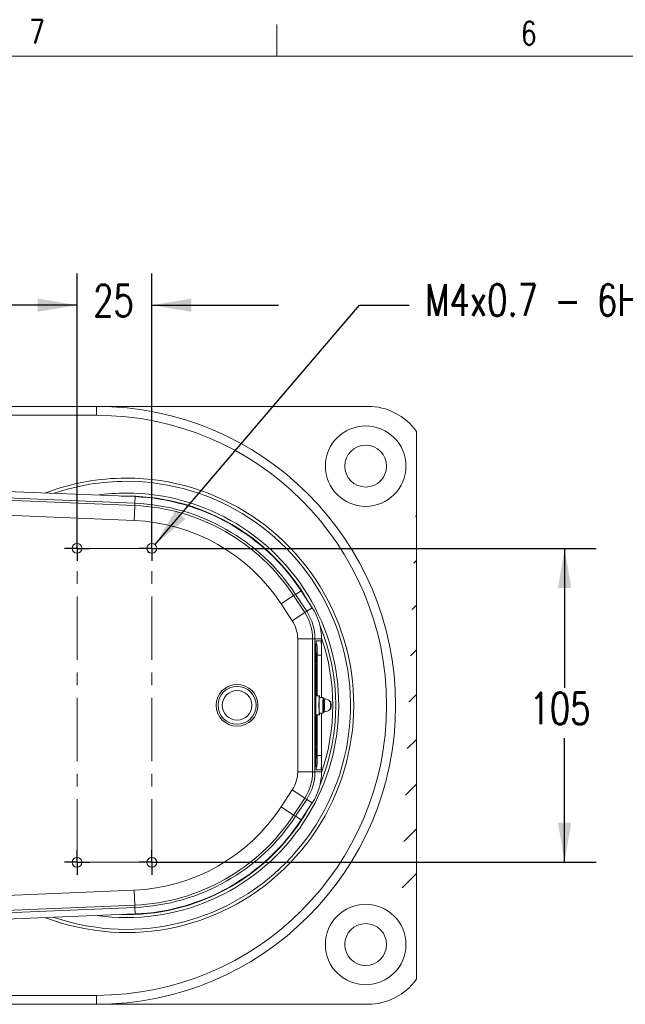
# Model space of a CAD drawing. Extents: x 13 to 426, y 7 to 274.
# Tile 13 of 17: x 90 to 151, y 175 to 274. Entities that reach past the tile are written whole.
import ezdxf

# ---------------------------------------------------------------- set-up
doc = ezdxf.new("R2010")
doc.units = 0
doc.header["$MEASUREMENT"] = 0
doc.header["$PDSIZE"] = -1
doc.linetypes.add('CENTER', pattern=[10.16, 6.35, -1.27, 1.27, -1.27])
doc.styles.add('SLDTEXTSTYLE0', font='SIMPLEX', dxfattribs={"width": 0.75})
doc.dimstyles.new('SLDDIMSTYLE0', dxfattribs={"dimtxt": 4.233333, "dimasz": 3.9624, "dimexe": 3.175, "dimexo": 0.0625, "dimgap": 1.058333, "dimtad": 0, "dimtih": 1, "dimtoh": 1, "dimdec": 0, "dimlfac": 3.333333, "dimzin": 12, "dimdsep": 46, "dimtxsty": 'Standard', "dimsah": 1, "dimcen": 0.09, "dimclrd": 7, "dimclre": 7, "dimclrt": 7, "dimadec": 0, "dimazin": 0, "dimtfac": 1, "dimtdec": 4, "dimtofl": 0, "dimtmove": 0, "dimatfit": 3, "dimfxl": 1, "dimtolj": 1, "dimtzin": 12, "dimarcsym": 0})
doc.dimstyles.new('SLDDIMSTYLE1', dxfattribs={"dimtxt": 4.233333, "dimasz": 3.9624, "dimexe": 3.175, "dimexo": 0.0625, "dimgap": 1.058333, "dimtad": 0, "dimtih": 1, "dimtoh": 1, "dimdec": 0, "dimlfac": 3.333333, "dimzin": 12, "dimdsep": 46, "dimtxsty": 'Standard', "dimsah": 1, "dimcen": 0.09, "dimclrd": 7, "dimclre": 7, "dimclrt": 7, "dimadec": 0, "dimazin": 0, "dimtfac": 1, "dimtdec": 4, "dimtofl": 0, "dimtmove": 0, "dimatfit": 3, "dimfxl": 1, "dimtolj": 1, "dimtzin": 12, "dimarcsym": 0})

# ---------------------------------------------------------------- blocks, each defined once
blk = doc.blocks.new('*D0')
at = {"color": 7}
for p, q in [((95.878, 222.198), (95.878, 248.505)), ((103.378, 222.198), (103.378, 248.505)), ((95.878, 245.33), (83.178, 245.33)), ((103.378, 245.33), (116.078, 245.33))]:
    blk.add_line(p, q, dxfattribs=at)
for p in [(95.878, 220.928), (103.378, 220.928)]:
    blk.add_point(p, dxfattribs=at)
for points in [[(95.878, 245.33), (91.916, 245.99), (91.916, 244.669)], [(103.378, 245.33), (107.341, 244.669), (107.341, 245.99)]]:
    blk.add_solid(points, dxfattribs=at)
at = {"color": 7, "insert": (97.497, 244.201), "char_height": 3.175, "attachment_point": 7, "style": 'SLDTEXTSTYLE0'}
blk.add_mtext('25', dxfattribs=at)
blk = doc.blocks.new('*D1')
at = {"color": 7}
for p, q in [((104.648, 220.928), (147.957, 220.928)), ((144.782, 220.928), (144.782, 206.932)), ((144.782, 189.428), (144.782, 201.891)), ((104.648, 189.428), (147.957, 189.428))]:
    blk.add_line(p, q, dxfattribs=at)
for p in [(103.378, 220.928), (103.378, 189.428)]:
    blk.add_point(p, dxfattribs=at)
for points in [[(144.782, 220.928), (144.122, 216.966), (145.443, 216.966)], [(144.782, 189.428), (145.443, 193.391), (144.122, 193.391)]]:
    blk.add_solid(points, dxfattribs=at)
at = {"color": 7, "insert": (141.262, 203.282), "char_height": 3.175, "attachment_point": 7, "style": 'SLDTEXTSTYLE0'}
blk.add_mtext('105', dxfattribs=at)
blk = doc.blocks.new('*D2')
at = {"color": 7}
for p, q in [((103.7, 221.305), (124.201, 245.33)), ((124.201, 245.33), (129.201, 245.33))]:
    blk.add_line(p, q, dxfattribs=at)
for p in [(103.7, 221.305), (103.057, 220.552)]:
    blk.add_point(p, dxfattribs=at)
blk.add_solid([(103.7, 221.305), (106.774, 223.89), (105.769, 224.748)], dxfattribs=at)
at = {"color": 7, "insert": (130.788, 244.201), "char_height": 3.175, "attachment_point": 7, "style": 'SLDTEXTSTYLE0'}
blk.add_mtext('M4x0.7 - 6H \\Fgdt;x 6', dxfattribs=at)
blk = doc.blocks.new('SW_CENTERMARK0')
at = {"color": 7, "linetype": 'Continuous'}
for p, q in [((95.878, 190.19), (95.878, 190.685)), ((95.878, 189.428), (95.878, 190.19)), ((95.116, 189.428), (94.621, 189.428)), ((95.878, 189.428), (95.116, 189.428)), ((95.878, 189.428), (95.878, 188.666)), ((95.878, 189.428), (96.64, 189.428)), ((96.64, 189.428), (97.135, 189.428)), ((95.878, 188.666), (95.878, 188.171))]:
    blk.add_line(p, q, dxfattribs=at)
blk = doc.blocks.new('SW_CENTERMARK1')
at = {"color": 7, "linetype": 'Continuous'}
for p, q in [((103.378, 190.19), (103.378, 190.685)), ((103.378, 189.428), (103.378, 190.19)), ((102.616, 189.428), (102.121, 189.428)), ((103.378, 189.428), (102.616, 189.428)), ((103.378, 189.428), (103.378, 188.666)), ((103.378, 189.428), (104.14, 189.428)), ((104.14, 189.428), (104.635, 189.428)), ((103.378, 188.666), (103.378, 188.171))]:
    blk.add_line(p, q, dxfattribs=at)
blk = doc.blocks.new('SW_CENTERMARK2')
at = {"color": 7, "linetype": 'Continuous'}
for p, q in [((95.878, 221.69), (95.878, 222.185)), ((95.878, 220.928), (95.878, 221.69)), ((95.116, 220.928), (94.621, 220.928)), ((95.878, 220.928), (95.116, 220.928)), ((95.878, 220.928), (95.878, 220.166)), ((95.878, 220.928), (96.64, 220.928)), ((96.64, 220.928), (97.135, 220.928)), ((95.878, 220.166), (95.878, 219.671))]:
    blk.add_line(p, q, dxfattribs=at)
blk = doc.blocks.new('SW_CENTERMARK3')
at = {"color": 7, "linetype": 'Continuous'}
for p, q in [((103.378, 221.69), (103.378, 222.185)), ((103.378, 220.928), (103.378, 221.69)), ((102.616, 220.928), (102.121, 220.928)), ((103.378, 220.928), (102.616, 220.928)), ((103.378, 220.928), (103.378, 220.166)), ((103.378, 220.928), (104.14, 220.928)), ((104.14, 220.928), (104.635, 220.928)), ((103.378, 220.166), (103.378, 219.671))]:
    blk.add_line(p, q, dxfattribs=at)

msp = doc.modelspace()

# ---------------------------------------------------------------- hatches: boundary and pattern name
h = msp.add_hatch()
h.set_pattern_fill('ANSI31', scale=25.4, style=0)
h.paths.add_polyline_path([(129.925, 177.702), (129.925, 177.702), (129.925, 232.654), (129.925, 232.654)])
h = msp.add_hatch()
h.set_pattern_fill('ANSI31', scale=25.4, style=0)
edge = h.paths.add_edge_path()
edge.add_line((129.925, 225.406), (129.925, 184.951))
edge.add_line((129.925, 183.501), (129.925, 181.789))
edge.add_line((129.925, 181.789), (129.925, 180.788))
edge.add_line((129.925, 180.788), (129.925, 181.318))
edge.add_line((129.925, 181.318), (129.925, 182.036))
edge.add_line((129.925, 182.036), (129.925, 182.036))
edge.add_line((129.925, 182.036), (129.925, 182.373))
edge.add_line((129.925, 182.373), (129.925, 182.557))
edge.add_line((129.925, 185.117), (129.925, 182.557))
edge.add_line((129.925, 185.819), (129.925, 185.496))
edge.add_line((129.925, 185.819), (129.925, 185.936))
edge.add_line((129.925, 223.917), (129.925, 186.439))
edge.add_line((129.925, 224.538), (129.925, 224.42))
edge.add_line((129.925, 224.861), (129.925, 224.538))
edge.add_line((129.925, 225.24), (129.925, 227.8))
edge.add_line((129.925, 227.984), (129.925, 227.8))
edge.add_line((129.925, 227.984), (129.925, 228.321))
edge.add_line((129.925, 228.321), (129.925, 228.321))
edge.add_line((129.925, 228.321), (129.925, 229.039))
edge.add_line((129.925, 229.568), (129.925, 229.039))
edge.add_line((129.925, 228.568), (129.925, 229.568))
edge.add_line((129.925, 226.855), (129.925, 228.568))
edge.add_ellipse((129.925, 184.951), major_axis=(0, -1.501), ratio=0.999573, start_angle=270, end_angle=345.00612)
edge.add_ellipse((129.925, 215.232), major_axis=(0, -41.035), ratio=0.001275, start_angle=359.93443, end_angle=359.93618)
edge.add_ellipse((129.925, 186.836), major_axis=(0, 0.901), ratio=0.043578, start_angle=4.92984, end_angle=90)
edge.add_ellipse((129.925, 223.521), major_axis=(0, -0.901), ratio=0.043578, start_angle=270, end_angle=355.07016)
edge.add_ellipse((129.925, 195.124), major_axis=(0, 41.035), ratio=0.001275, start_angle=359.93443, end_angle=359.93618)
edge.add_ellipse((129.925, 225.406), major_axis=(0, 1.501), ratio=0.999573, start_angle=14.99388, end_angle=90)
h = msp.add_hatch()
h.set_pattern_fill('ANSI31', scale=25.4, style=0)
edge = h.paths.add_edge_path()
edge.add_line((129.925, 228.22), (129.925, 182.137))
edge.add_line((129.925, 228.22), (129.925, 228.22))
edge.add_line((129.925, 228.22), (129.925, 182.137))
edge.add_line((129.925, 182.137), (129.925, 182.137))

# ---------------------------------------------------------------- linework, layer by layer
at = {"color": 7, "linetype": 'Continuous', "lineweight": 0}
for p, q in [((115.913, 270.309), (115.913, 273.484)), ((15.907, 270.309), (415.957, 270.309))]:
    msp.add_line(p, q, dxfattribs=at)
at = {"color": 7, "linetype": 'Continuous', "lineweight": 15}
for p, q in [((50.721, 235.178), (97.828, 235.178)), ((64.708, 235.178), (125.034, 235.178)), ((97.828, 235.178), (97.828, 234.278)), ((97.828, 234.278), (50.721, 234.278)), ((129.925, 232.654), (129.925, 177.702)), ((53.872, 227.434), (101.667, 225.458)), ((101.694, 226.115), (53.899, 228.091)), ((53.862, 227.201), (101.657, 225.226)), ((101.595, 223.726), (53.8, 225.702)), ((101.657, 225.226), (101.667, 225.458)), ((101.667, 225.458), (101.694, 226.115)), ((101.657, 225.226), (101.595, 223.726)), ((117.798, 216.313), (118.348, 216.674)), ((119.463, 214.976), (118.348, 216.674)), ((117.604, 216.186), (116.349, 215.362)), ((117.604, 216.186), (117.798, 216.313)), ((117.604, 216.186), (118.718, 214.487)), ((117.798, 216.313), (118.913, 214.615)), ((117.463, 213.664), (116.349, 215.362)), ((118.718, 214.487), (117.463, 213.664)), ((118.718, 214.487), (118.913, 214.615)), ((118.913, 214.615), (119.463, 214.976)), ((118.008, 198.516), (118.008, 211.841)), ((119.509, 211.841), (118.008, 211.841)), ((119.509, 211.841), (119.509, 198.516)), ((119.509, 211.841), (119.741, 211.841)), ((119.741, 211.841), (119.741, 198.516)), ((119.741, 211.841), (120.4, 211.841)), ((119.896, 211.43), (119.852, 211.43)), ((120.337, 211.659), (119.893, 211.659)), ((120.4, 211.039), (120.4, 211.841)), ((120.4, 211.039), (120.4, 210.211)), ((119.817, 210.211), (119.817, 200.145)), ((119.971, 210.211), (120.4, 210.211)), ((119.972, 206.131), (119.972, 209.983)), ((120.4, 210.211), (120.4, 205.978)), ((119.884, 209.236), (119.817, 209.236)), ((119.884, 206.131), (119.884, 209.236)), ((119.906, 207.793), (119.899, 207.793)), ((119.923, 208.189), (119.915, 208.189)), ((119.926, 207.611), (119.918, 207.611)), ((119.923, 208.189), (119.923, 208.038)), ((119.934, 208.031), (119.926, 208.031)), ((119.936, 207.382), (119.936, 207.532)), ((119.944, 207.532), (119.936, 207.532)), ((119.947, 208.216), (119.939, 208.216)), ((119.944, 207.382), (119.944, 207.532)), ((119.957, 207.822), (119.95, 207.822)), ((119.899, 207.04), (119.899, 207.19)), ((119.907, 207.19), (119.899, 207.19)), ((119.907, 207.04), (119.899, 207.04)), ((119.899, 206.37), (119.899, 206.52)), ((119.907, 206.52), (119.899, 206.52)), ((119.907, 207.04), (119.907, 207.19)), ((119.907, 207.19), (119.939, 207.19)), ((119.939, 207.04), (119.907, 207.04)), ((119.907, 206.37), (119.907, 206.52)), ((119.907, 206.52), (119.939, 206.52)), ((119.922, 207.423), (119.914, 207.423)), ((119.944, 207.382), (119.936, 207.382)), ((119.956, 206.771), (119.949, 206.771)), ((120.19, 206.131), (119.817, 206.131)), ((119.907, 206.37), (119.899, 206.37)), ((119.899, 206.131), (119.899, 206.206)), ((119.907, 206.206), (119.899, 206.206)), ((119.939, 206.37), (119.907, 206.37)), ((119.907, 206.131), (119.907, 206.206)), ((119.907, 206.206), (119.913, 206.206)), ((119.913, 206.206), (119.913, 206.131)), ((120.57, 205.978), (120.19, 205.978)), ((120.628, 205.826), (120.576, 205.97)), ((120.73, 205.826), (120.626, 205.826)), ((121.313, 205.578), (121.24, 205.578)), ((120.576, 204.386), (120.628, 204.531)), ((120.626, 204.531), (120.73, 204.531)), ((121.24, 204.778), (121.313, 204.778)), ((119.817, 204.226), (120.19, 204.226)), ((119.884, 201.121), (119.884, 204.226)), ((119.899, 203.47), (119.899, 204.226)), ((119.907, 203.47), (119.907, 204.226)), ((119.913, 204.226), (119.913, 203.963)), ((119.913, 203.963), (119.963, 203.963)), ((119.963, 203.812), (119.913, 203.812)), ((119.913, 203.812), (119.913, 203.47)), ((119.963, 203.963), (119.963, 203.812)), ((119.972, 200.374), (119.972, 204.226)), ((120.19, 204.378), (120.57, 204.378)), ((120.4, 204.378), (120.4, 200.145)), ((119.907, 203.47), (119.899, 203.47)), ((119.906, 202.924), (119.899, 202.924)), ((119.913, 203.47), (119.907, 203.47)), ((119.922, 202.554), (119.914, 202.554)), ((119.923, 203.32), (119.915, 203.32)), ((119.926, 202.743), (119.918, 202.743)), ((119.923, 203.32), (119.923, 203.169)), ((119.934, 203.162), (119.926, 203.162)), ((119.936, 202.513), (119.936, 202.663)), ((119.944, 202.663), (119.936, 202.663)), ((119.947, 203.347), (119.939, 203.347)), ((119.944, 202.513), (119.944, 202.663)), ((119.957, 202.953), (119.95, 202.953)), ((119.944, 202.513), (119.936, 202.513)), ((119.817, 201.121), (119.884, 201.121)), ((119.971, 200.145), (120.4, 200.145)), ((120.4, 200.145), (120.4, 199.318)), ((119.852, 198.926), (119.896, 198.926)), ((119.893, 198.697), (120.337, 198.697)), ((120.4, 198.516), (120.4, 199.318)), ((119.509, 198.516), (118.008, 198.516)), ((119.509, 198.516), (119.741, 198.516)), ((119.741, 198.516), (120.4, 198.516)), ((116.349, 194.994), (117.463, 196.692)), ((118.718, 195.869), (117.463, 196.692)), ((118.718, 195.869), (117.604, 194.171)), ((118.913, 195.742), (117.798, 194.043)), ((118.718, 195.869), (118.913, 195.742)), ((118.913, 195.742), (119.463, 195.381)), ((117.604, 194.171), (116.349, 194.994)), ((118.348, 193.682), (119.463, 195.381)), ((117.604, 194.171), (117.798, 194.043)), ((117.798, 194.043), (118.348, 193.682)), ((53.8, 184.655), (101.595, 186.63)), ((101.657, 185.131), (101.595, 186.63)), ((101.657, 185.131), (53.862, 183.155)), ((101.667, 184.899), (53.872, 182.923)), ((101.657, 185.131), (101.667, 184.899)), ((101.667, 184.899), (101.694, 184.241)), ((53.899, 182.265), (101.694, 184.241)), ((50.721, 176.078), (97.828, 176.078)), ((97.828, 175.178), (97.828, 176.078)), ((97.828, 175.178), (50.721, 175.178)), ((64.708, 175.178), (125.034, 175.178))]:
    msp.add_line(p, q, dxfattribs=at)
at = {"color": 5, "linetype": 'CENTER', "lineweight": 0}
for p, q in [((95.878, 189.428), (95.878, 220.928)), ((95.878, 220.928), (103.378, 220.928)), ((103.378, 189.428), (103.378, 220.928)), ((95.878, 189.428), (103.378, 189.428))]:
    msp.add_line(p, q, dxfattribs=at)
at = {"color": 7, "linetype": 'Continuous', "lineweight": 15, "flags": 128}
for points in [[(119.893, 211.659), (119.878, 211.631), (119.864, 211.549), (119.851, 211.415), (119.839, 211.235), (119.83, 211.016), (119.823, 210.765), (119.818, 210.494), (119.817, 210.211)], [(119.972, 209.983), (119.97, 210.265), (119.966, 210.537), (119.959, 210.787), (119.949, 211.006), (119.938, 211.186), (119.925, 211.32), (119.911, 211.403), (119.896, 211.43)], [(120.4, 211.039), (120.394, 211.175), (120.387, 211.298), (120.38, 211.405), (120.372, 211.495), (120.364, 211.566), (120.355, 211.617), (120.346, 211.649), (120.337, 211.659)], [(119.904, 210.478), (119.893, 210.437), (119.884, 210.321), (119.878, 210.146), (119.876, 209.941), (119.878, 209.735), (119.884, 209.561), (119.893, 209.444), (119.904, 209.404), (119.915, 209.444), (119.924, 209.561), (119.93, 209.735), (119.932, 209.941), (119.93, 210.146), (119.924, 210.321), (119.915, 210.437), (119.904, 210.478)], [(119.899, 207.793), (119.9, 207.95), (119.904, 208.089), (119.909, 208.161), (119.915, 208.189)], [(119.914, 207.423), (119.909, 207.44), (119.905, 207.491), (119.901, 207.568), (119.899, 207.793)], [(119.906, 207.793), (119.907, 207.95), (119.911, 208.089), (119.916, 208.161), (119.923, 208.189)], [(119.922, 207.423), (119.917, 207.44), (119.912, 207.491), (119.909, 207.568), (119.906, 207.793)], [(119.923, 208.038), (119.918, 208.012), (119.914, 207.945), (119.913, 207.799)], [(119.913, 207.799), (119.913, 207.712), (119.915, 207.633), (119.918, 207.589), (119.921, 207.573)], [(119.918, 207.611), (119.923, 207.844), (119.926, 208.031)], [(119.921, 207.573), (119.924, 207.585), (119.926, 207.611)], [(119.934, 207.58), (119.931, 207.511), (119.928, 207.456), (119.922, 207.423)], [(119.926, 208.031), (119.928, 208.112), (119.932, 208.176), (119.936, 208.206), (119.939, 208.216)], [(119.926, 207.611), (119.93, 207.844), (119.934, 208.031)], [(119.934, 208.031), (119.936, 208.112), (119.94, 208.176), (119.943, 208.206), (119.947, 208.216)], [(119.94, 207.952), (119.938, 207.825), (119.937, 207.742), (119.935, 207.66), (119.934, 207.58)], [(119.936, 207.532), (119.942, 207.562), (119.947, 207.64), (119.949, 207.727), (119.95, 207.822)], [(119.947, 208.065), (119.945, 208.056), (119.942, 208.025), (119.94, 207.952)], [(119.95, 207.822), (119.949, 207.917), (119.947, 208.002), (119.944, 208.045)], [(119.964, 207.828), (119.962, 207.645), (119.957, 207.487), (119.951, 207.409), (119.944, 207.382)], [(119.944, 207.532), (119.95, 207.562), (119.954, 207.64), (119.956, 207.727), (119.957, 207.822)], [(119.947, 208.216), (119.955, 208.174), (119.96, 208.064), (119.964, 207.828)], [(119.957, 207.822), (119.956, 207.917), (119.954, 208.002), (119.951, 208.048), (119.947, 208.065)], [(119.949, 206.771), (119.948, 206.864), (119.946, 206.951), (119.943, 207.008), (119.931, 207.04)], [(119.931, 206.52), (119.938, 206.528), (119.945, 206.578), (119.948, 206.666), (119.949, 206.771)], [(119.939, 207.19), (119.95, 207.171), (119.959, 207.075), (119.963, 206.938), (119.964, 206.782)], [(119.956, 206.771), (119.956, 206.864), (119.954, 206.951), (119.95, 207.008), (119.939, 207.04)], [(119.964, 206.782), (119.962, 206.584), (119.955, 206.43), (119.947, 206.381), (119.939, 206.37)], [(119.939, 206.52), (119.946, 206.528), (119.952, 206.578), (119.956, 206.666), (119.956, 206.771)], [(120.19, 204.226), (120.173, 204.283), (120.158, 204.449), (120.147, 204.702), (120.141, 205.013), (120.141, 205.344), (120.147, 205.654), (120.158, 205.908), (120.173, 206.073), (120.19, 206.131), (120.207, 206.073), (120.217, 205.978)], [(120.19, 204.378), (120.175, 204.432), (120.162, 204.587), (120.152, 204.822), (120.148, 205.104), (120.15, 205.397), (120.156, 205.66), (120.168, 205.859), (120.182, 205.965), (120.19, 205.978)], [(120.576, 204.386), (120.57, 204.378), (120.555, 204.432), (120.542, 204.587), (120.533, 204.822), (120.529, 205.104), (120.53, 205.397), (120.537, 205.66), (120.548, 205.859), (120.563, 205.965), (120.576, 205.97)], [(120.626, 204.531), (120.613, 204.58), (120.602, 204.72), (120.594, 204.93), (120.592, 205.178), (120.594, 205.426), (120.602, 205.636), (120.613, 205.777), (120.626, 205.826), (120.626, 205.826)], [(120.73, 204.531), (120.717, 204.58), (120.706, 204.72), (120.699, 204.93), (120.696, 205.178), (120.699, 205.426), (120.706, 205.636), (120.717, 205.777), (120.73, 205.826)], [(121.329, 204.932), (121.327, 204.895), (121.321, 204.809), (121.313, 204.778), (121.305, 204.809), (121.298, 204.895), (121.293, 205.025), (121.292, 205.178), (121.293, 205.331), (121.298, 205.461), (121.305, 205.548), (121.313, 205.578), (121.321, 205.548), (121.327, 205.461), (121.329, 205.425)], [(120.217, 204.378), (120.207, 204.283), (120.19, 204.226)], [(119.899, 202.924), (119.9, 203.081), (119.904, 203.22), (119.909, 203.293), (119.915, 203.32)], [(119.914, 202.554), (119.909, 202.572), (119.905, 202.622), (119.901, 202.7), (119.899, 202.924)], [(119.906, 202.924), (119.907, 203.081), (119.911, 203.22), (119.916, 203.293), (119.923, 203.32)], [(119.922, 202.554), (119.917, 202.572), (119.912, 202.622), (119.909, 202.7), (119.906, 202.924)], [(119.923, 203.169), (119.918, 203.143), (119.914, 203.077), (119.913, 202.93)], [(119.913, 202.93), (119.913, 202.844), (119.915, 202.764), (119.918, 202.72), (119.921, 202.704)], [(119.918, 202.743), (119.923, 202.975), (119.926, 203.162)], [(119.921, 202.704), (119.924, 202.716), (119.926, 202.743)], [(119.934, 202.712), (119.931, 202.642), (119.928, 202.588), (119.922, 202.554)], [(119.926, 203.162), (119.928, 203.244), (119.932, 203.308), (119.936, 203.338), (119.939, 203.347)], [(119.926, 202.743), (119.93, 202.975), (119.934, 203.162)], [(119.934, 203.162), (119.936, 203.244), (119.94, 203.308), (119.943, 203.338), (119.947, 203.347)], [(119.94, 203.083), (119.938, 202.956), (119.937, 202.873), (119.935, 202.791), (119.934, 202.712)], [(119.936, 202.663), (119.942, 202.693), (119.947, 202.772), (119.949, 202.859), (119.95, 202.953)], [(119.947, 203.197), (119.945, 203.187), (119.942, 203.157), (119.94, 203.083)], [(119.95, 202.953), (119.949, 203.048), (119.947, 203.133), (119.944, 203.177)], [(119.964, 202.96), (119.962, 202.776), (119.957, 202.618), (119.951, 202.54), (119.944, 202.513)], [(119.944, 202.663), (119.95, 202.693), (119.954, 202.772), (119.956, 202.859), (119.957, 202.953)], [(119.947, 203.347), (119.955, 203.306), (119.96, 203.195), (119.964, 202.96)], [(119.957, 202.953), (119.956, 203.048), (119.954, 203.133), (119.951, 203.179), (119.947, 203.197)], [(119.904, 200.953), (119.893, 200.912), (119.884, 200.796), (119.878, 200.621), (119.876, 200.416), (119.878, 200.21), (119.884, 200.036), (119.893, 199.919), (119.904, 199.879), (119.915, 199.919), (119.924, 200.036), (119.93, 200.21), (119.932, 200.416), (119.93, 200.621), (119.924, 200.796), (119.915, 200.912), (119.904, 200.953)], [(119.817, 200.145), (119.818, 199.863), (119.823, 199.591), (119.83, 199.341), (119.839, 199.121), (119.851, 198.941), (119.864, 198.808), (119.878, 198.725), (119.893, 198.697)], [(119.896, 198.926), (119.911, 198.954), (119.925, 199.036), (119.938, 199.17), (119.949, 199.35), (119.959, 199.569), (119.966, 199.82), (119.97, 200.091), (119.972, 200.374)], [(120.337, 198.697), (120.346, 198.708), (120.355, 198.739), (120.364, 198.791), (120.372, 198.862), (120.38, 198.952), (120.387, 199.059), (120.394, 199.181), (120.4, 199.318)]]:
    msp.add_lwpolyline(points, dxfattribs=at)
at = {"color": 7, "linetype": 'Continuous', "lineweight": 15}
for centre, radius in [((124.828, 229.178), 4.039), ((124.828, 229.178), 2.099), ((95.878, 220.928), 0.495), ((103.378, 220.928), 0.495), ((111.928, 205.178), 2.095), ((111.928, 205.178), 1.905), ((111.928, 205.178), 1.486), ((95.878, 189.428), 0.495), ((103.378, 189.428), 0.495), ((124.828, 181.178), 4.039), ((124.828, 181.178), 2.099)]:
    msp.add_circle(centre, radius, dxfattribs=at)
for centre, radius, start, end in [((97.828, 205.178), 30, 270, 90), ((125.034, 229.178), 6, 35.40633, 90), ((97.828, 205.178), 29.1, 270, 90), ((100.828, 205.178), 22.8, 90, 110.84092), ((100.828, 205.178), 22.8, 249.15908, 90), ((100.828, 205.178), 22.479, 90, 108.85179), ((100.828, 205.178), 22.479, 251.14821, 90), ((100.828, 205.178), 21.3, 90, 97.95903), ((100.828, 205.178), 21.3, 262.04097, 90), ((100.828, 205.178), 21.001, 29.48977, 91.41411), ((100.828, 205.178), 20.297, 33.27117, 87.63272), ((100.828, 205.178), 20.955, 33.27117, 87.63272), ((100.828, 205.178), 20.064, 33.27117, 87.63272), ((100.828, 205.178), 18.564, 33.27117, 87.63272), ((114.685, 211.841), 4.824, 0, 33.27117), ((114.685, 211.841), 5.057, 0, 33.27117), ((114.685, 211.841), 5.715, 0, 33.27117), ((114.685, 211.841), 3.324, 0, 33.27117), ((100.828, 205.178), 21.001, 337.52538, 22.47461), ((100.828, 205.178), 20.7, 340.98671, 19.01329), ((120.73, 205.178), 0.648, 38.14451, 90), ((120.73, 205.178), 0.648, 270, 321.85549), ((120.73, 205.178), 0.648, 334.38229, 25.61771), ((114.685, 198.516), 3.324, 326.72883, 0), ((114.685, 198.516), 4.824, 326.72883, 0), ((114.685, 198.516), 5.057, 326.72883, 0), ((114.685, 198.516), 5.715, 326.72883, 0), ((100.828, 205.178), 21.001, 270, 330.51023), ((100.828, 205.178), 18.564, 272.36728, 326.72883), ((100.828, 205.178), 20.064, 272.36728, 326.72883), ((100.828, 205.178), 20.297, 272.36728, 326.72883), ((100.828, 205.178), 20.955, 272.36728, 326.72883), ((100.828, 205.178), 21.001, 268.58588, 270), ((125.034, 181.178), 6, 270, 324.59367)]:
    msp.add_arc(centre, radius, start, end, dxfattribs=at)

# ---------------------------------------------------------------- block references
for name in ['SW_CENTERMARK2', 'SW_CENTERMARK3', 'SW_CENTERMARK0', 'SW_CENTERMARK1']:
    msp.add_blockref(name, (0, 0))

# ---------------------------------------------------------------- texts
at = {"color": 7, "char_height": 2.381, "attachment_point": 1, "style": 'SLDTEXTSTYLE0'}
for s, insert in [('7', (91.094, 273.975)), ('6', (140.428, 273.809))]:
    msp.add_mtext(s, dxfattribs=dict(at, insert=insert))

# ---------------------------------------------------------------- dimensions: what is measured, and where the dimension line sits
dim = msp.add_diameter_dim_2p(p1=(103.057, 220.552), p2=(103.7, 221.305), text='M4x0.7 - 6H \\Fgdt;x 6', dimstyle='SLDDIMSTYLE1')
dim.commit()
dim.dimension.update_dxf_attribs({"geometry": '*D2', "text_midpoint": (147.213, 245.33), "dimtype": 163})
at = {"color": 7}
dim = msp.add_linear_dim(base=(103.378, 245.33), p1=(95.878, 220.928), p2=(103.378, 220.928), dimstyle='SLDDIMSTYLE0', dxfattribs=at)
dim.commit()
dim.dimension.update_dxf_attribs({"geometry": '*D0', "text_midpoint": (99.843, 245.33), "dimtype": 160})
dim = msp.add_linear_dim(base=(144.782, 189.428), p1=(103.378, 220.928), p2=(103.378, 189.428), angle=90, dimstyle='SLDDIMSTYLE0', dxfattribs=at)
dim.commit()
dim.dimension.update_dxf_attribs({"geometry": '*D1', "text_midpoint": (144.782, 204.411), "dimtype": 160})

doc.saveas('drawing.dxf')
